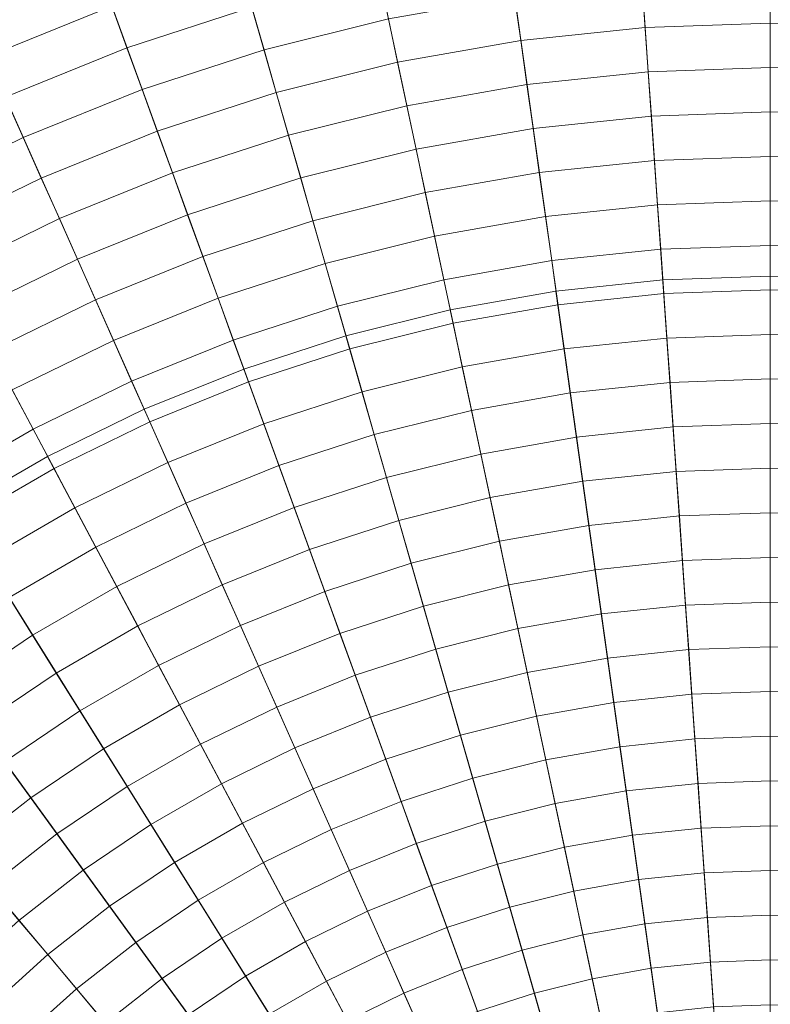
# Model space of a CAD drawing. Header units: centimetres. Extents: x -3.01 to 4.18, y -6.48 to 0.72.
# Tile 252 of 256: x 0.1 to 0.59, y -2.35 to -1.72. Entities that reach past the tile are written whole.
import ezdxf

# ---------------------------------------------------------------- set-up
doc = ezdxf.new("R2010")
doc.units = ezdxf.units.CM
doc.header["$LTSCALE"] = 2.54
doc.layers.add('Lucido design-1', color=7, linetype='Continuous')

# ---------------------------------------------------------------- blocks, each defined once
blk = doc.blocks.new('Gruppo-1')
at = {"color": 142, "linetype": 'Continuous', "lineweight": 9}
for points in [[(0.51664, -1.8839, -14.60843), (0.44727, -1.89119, -14.60843), (0.58636, -2.8809, -14.60843), (0.51664, -1.8839, -14.60843)], [(0.51664, -1.8839, -13.70118), (0.44727, -1.89119, -13.70118), (0.44727, -1.89119, -14.60843), (0.51664, -1.8839, -14.60843), (0.51664, -1.8839, -13.70118)], [(0.58636, -2.8809, -13.70118), (0.44727, -1.89119, -13.70118), (0.51664, -1.8839, -13.70118), (0.58636, -2.8809, -13.70118)], [(0.58636, -1.88146, -14.60843), (0.51664, -1.8839, -14.60843), (0.58636, -2.8809, -14.60843), (0.58636, -1.88146, -14.60843)], [(0.58636, -1.88146, -13.70118), (0.51664, -1.8839, -13.70118), (0.51664, -1.8839, -14.60843), (0.58636, -1.88146, -14.60843), (0.58636, -1.88146, -13.70118)], [(0.58636, -2.8809, -13.70118), (0.51664, -1.8839, -13.70118), (0.58636, -1.88146, -13.70118), (0.58636, -2.8809, -13.70118)], [(0.65608, -1.8839, -14.60843), (0.58636, -1.88146, -14.60843), (0.58636, -2.8809, -14.60843), (0.65608, -1.8839, -14.60843)], [(0.65608, -1.8839, -13.70118), (0.58636, -1.88146, -13.70118), (0.58636, -1.88146, -14.60843), (0.65608, -1.8839, -14.60843), (0.65608, -1.8839, -13.70118)], [(0.58636, -2.8809, -13.70118), (0.58636, -1.88146, -13.70118), (0.65608, -1.8839, -13.70118), (0.58636, -2.8809, -13.70118)], [(0.44727, -1.89119, -14.60843), (0.37857, -1.9033, -14.60843), (0.58636, -2.8809, -14.60843), (0.44727, -1.89119, -14.60843)], [(0.44727, -1.89119, -13.70118), (0.37857, -1.9033, -13.70118), (0.37857, -1.9033, -14.60843), (0.44727, -1.89119, -14.60843), (0.44727, -1.89119, -13.70118)], [(0.58636, -2.8809, -13.70118), (0.37857, -1.9033, -13.70118), (0.44727, -1.89119, -13.70118), (0.58636, -2.8809, -13.70118)], [(0.37857, -1.9033, -14.60843), (0.31088, -1.92018, -14.60843), (0.58636, -2.8809, -14.60843), (0.37857, -1.9033, -14.60843)], [(0.37857, -1.9033, -13.70118), (0.31088, -1.92018, -13.70118), (0.31088, -1.92018, -14.60843), (0.37857, -1.9033, -14.60843), (0.37857, -1.9033, -13.70118)], [(0.58636, -2.8809, -13.70118), (0.31088, -1.92018, -13.70118), (0.37857, -1.9033, -13.70118), (0.58636, -2.8809, -13.70118)], [(0.31088, -1.92018, -14.60843), (0.24453, -1.94174, -14.60843), (0.58636, -2.8809, -14.60843), (0.31088, -1.92018, -14.60843)], [(0.31088, -1.92018, -13.70118), (0.24453, -1.94174, -13.70118), (0.24453, -1.94174, -14.60843), (0.31088, -1.92018, -14.60843), (0.31088, -1.92018, -13.70118)], [(0.58636, -2.8809, -13.70118), (0.24453, -1.94174, -13.70118), (0.31088, -1.92018, -13.70118), (0.58636, -2.8809, -13.70118)], [(0.24453, -1.94174, -14.60843), (0.17985, -1.96787, -14.60843), (0.58636, -2.8809, -14.60843), (0.24453, -1.94174, -14.60843)], [(0.24453, -1.94174, -13.70118), (0.17985, -1.96787, -13.70118), (0.17985, -1.96787, -14.60843), (0.24453, -1.94174, -14.60843), (0.24453, -1.94174, -13.70118)], [(0.58636, -2.8809, -13.70118), (0.17985, -1.96787, -13.70118), (0.24453, -1.94174, -13.70118), (0.58636, -2.8809, -13.70118)], [(0.17985, -1.96787, -14.60843), (0.11715, -1.99845, -14.60843), (0.58636, -2.8809, -14.60843), (0.17985, -1.96787, -14.60843)], [(0.17985, -1.96787, -13.70118), (0.11715, -1.99845, -13.70118), (0.11715, -1.99845, -14.60843), (0.17985, -1.96787, -14.60843), (0.17985, -1.96787, -13.70118)], [(0.58636, -2.8809, -13.70118), (0.11715, -1.99845, -13.70118), (0.17985, -1.96787, -13.70118), (0.58636, -2.8809, -13.70118)], [(0.11715, -1.99845, -14.60843), (0.05674, -2.03333, -14.60843), (0.58636, -2.8809, -14.60843), (0.11715, -1.99845, -14.60843)], [(0.11715, -1.99845, -13.70118), (0.05674, -2.03333, -13.70118), (0.05674, -2.03333, -14.60843), (0.11715, -1.99845, -14.60843), (0.11715, -1.99845, -13.70118)], [(0.58636, -2.8809, -13.70118), (0.05674, -2.03333, -13.70118), (0.11715, -1.99845, -13.70118), (0.58636, -2.8809, -13.70118)], [(0.05674, -2.03333, -14.60843), (-0.00109, -2.07234, -14.60843), (0.58636, -2.8809, -14.60843), (0.05674, -2.03333, -14.60843)], [(0.58636, -2.8809, -13.70118), (-0.00109, -2.07234, -13.70118), (0.05674, -2.03333, -13.70118), (0.58636, -2.8809, -13.70118)], [(-0.00109, -2.07234, -14.60843), (-0.05606, -2.11529, -14.60843), (0.58636, -2.8809, -14.60843), (-0.00109, -2.07234, -14.60843)], [(0.58636, -2.8809, -13.70118), (-0.05606, -2.11529, -13.70118), (-0.00109, -2.07234, -13.70118), (0.58636, -2.8809, -13.70118)], [(-0.05606, -2.11529, -14.60843), (-0.1079, -2.16196, -14.60843), (0.58636, -2.8809, -14.60843), (-0.05606, -2.11529, -14.60843)], [(0.58636, -2.8809, -13.70118), (-0.1079, -2.16196, -13.70118), (-0.05606, -2.11529, -13.70118), (0.58636, -2.8809, -13.70118)]]:
    blk.add_polyline3d(points, dxfattribs=at)
for points in [[(0.58636, 0.71773, -13.70234), (0.33533, 0.70896, -13.70234), (0.58621, -2.87874, -13.70234), (0.58636, -2.87874, -13.70234)], [(0.83739, 0.70896, -13.70234), (0.58636, 0.71773, -13.70234), (0.58636, -2.87874, -13.70234), (0.58651, -2.87874, -13.70234)], [(0.33533, 0.70896, -13.70234), (0.08553, 0.68271, -13.70234), (0.58606, -2.87876, -13.70234), (0.58621, -2.87874, -13.70234)], [(0.08553, 0.68271, -13.70234), (-0.16184, 0.63909, -13.70234), (0.58591, -2.87878, -13.70234), (0.58606, -2.87876, -13.70234)], [(-0.16184, 0.63909, -13.70234), (-0.40555, 0.57832, -13.70234), (0.58577, -2.87882, -13.70234), (0.58591, -2.87878, -13.70234)], [(-0.40555, 0.57832, -13.70234), (-0.64444, 0.5007, -13.70234), (0.58562, -2.87887, -13.70234), (0.58577, -2.87882, -13.70234)], [(-0.64444, 0.5007, -13.70234), (-0.87733, 0.40661, -13.70234), (0.58548, -2.87892, -13.70234), (0.58562, -2.87887, -13.70234)], [(-0.87733, 0.40661, -13.70234), (-1.10309, 0.2965, -13.70234), (0.58535, -2.87899, -13.70234), (0.58548, -2.87892, -13.70234)], [(-1.10309, 0.2965, -13.70234), (-1.32062, 0.17091, -13.70234), (0.58522, -2.87906, -13.70234), (0.58535, -2.87899, -13.70234)], [(-1.32062, 0.17091, -13.70234), (-1.52886, 0.03045, -13.70234), (0.58509, -2.87915, -13.70234), (0.58522, -2.87906, -13.70234)], [(-1.52886, 0.03045, -13.70234), (-1.72679, -0.12419, -13.70234), (0.58497, -2.87924, -13.70234), (0.58509, -2.87915, -13.70234)], [(-1.72679, -0.12419, -13.70234), (-1.91345, -0.29226, -13.70234), (0.58486, -2.87934, -13.70234), (0.58497, -2.87924, -13.70234)], [(-1.91345, -0.29226, -13.70234), (-2.08794, -0.47295, -13.70234), (0.58475, -2.87945, -13.70234), (0.58486, -2.87934, -13.70234)], [(-2.08794, -0.47295, -13.70234), (-2.24939, -0.66536, -13.70234), (0.58466, -2.87957, -13.70234), (0.58475, -2.87945, -13.70234)], [(-2.24939, -0.66536, -13.70234), (-2.39704, -0.86857, -13.70234), (0.58457, -2.87969, -13.70234), (0.58466, -2.87957, -13.70234)], [(-2.39704, -0.86857, -13.70234), (-2.53014, -1.08159, -13.70234), (0.58449, -2.87982, -13.70234), (0.58457, -2.87969, -13.70234)], [(-2.53014, -1.08159, -13.70234), (-2.64806, -1.30336, -13.70234), (0.58442, -2.87995, -13.70234), (0.58449, -2.87982, -13.70234)], [(-2.64806, -1.30336, -13.70234), (-2.75023, -1.53283, -13.70234), (0.58436, -2.88009, -13.70234), (0.58442, -2.87995, -13.70234)], [(-2.75023, -1.53283, -13.70234), (-2.83614, -1.76886, -13.70234), (0.58431, -2.88023, -13.70234), (0.58436, -2.88009, -13.70234)], [(0.15884, -1.70628, -12.71011), (0.07794, -1.73896, -12.71011), (0.06624, -1.7127, -12.71507), (0.149, -1.67926, -12.71507)], [(0.24974, -1.70697, -12.70526), (0.16867, -1.73331, -12.70526), (0.15884, -1.70628, -12.71011), (0.24181, -1.67932, -12.71011)], [(0.33844, -1.71451, -12.70051), (0.25768, -1.73465, -12.70051), (0.24974, -1.70697, -12.70526), (0.33245, -1.68635, -12.70526)], [(0.50519, -1.72009, -12.69585), (0.42441, -1.72858, -12.69585), (0.4204, -1.70006, -12.70051), (0.50318, -1.69136, -12.70051)], [(0.58636, -1.71725, -12.69585), (0.50519, -1.72009, -12.69585), (0.50318, -1.69136, -12.70051), (0.58636, -1.68845, -12.70051)], [(0.66753, -1.72009, -12.69585), (0.58636, -1.71725, -12.69585), (0.58636, -1.68845, -12.70051), (0.66954, -1.69136, -12.70051)], [(0.42441, -1.72858, -12.69585), (0.34443, -1.74268, -12.69585), (0.33844, -1.71451, -12.70051), (0.4204, -1.70006, -12.70051)], [(0.16867, -1.73331, -12.70526), (0.08964, -1.76525, -12.70526), (0.07794, -1.73896, -12.71011), (0.15884, -1.70628, -12.71011)], [(0.25768, -1.73465, -12.70051), (0.17852, -1.76037, -12.70051), (0.16867, -1.73331, -12.70526), (0.24974, -1.70697, -12.70526)], [(0.34443, -1.74268, -12.69585), (0.26562, -1.76233, -12.69585), (0.25768, -1.73465, -12.70051), (0.33844, -1.71451, -12.70051)], [(0.58636, -1.74607, -12.6913), (0.5072, -1.74884, -12.6913), (0.50519, -1.72009, -12.69585), (0.58636, -1.71725, -12.69585)], [(0.66552, -1.74884, -12.6913), (0.58636, -1.74607, -12.6913), (0.58636, -1.71725, -12.69585), (0.66753, -1.72009, -12.69585)], [(0.5072, -1.74884, -12.6913), (0.42842, -1.75712, -12.6913), (0.42441, -1.72858, -12.69585), (0.50519, -1.72009, -12.69585)], [(0.42842, -1.75712, -12.6913), (0.35042, -1.77087, -12.6913), (0.34443, -1.74268, -12.69585), (0.42441, -1.72858, -12.69585)], [(0.17852, -1.76037, -12.70051), (0.10135, -1.79154, -12.70051), (0.08964, -1.76525, -12.70526), (0.16867, -1.73331, -12.70526)], [(0.26562, -1.76233, -12.69585), (0.18837, -1.78743, -12.69585), (0.17852, -1.76037, -12.70051), (0.25768, -1.73465, -12.70051)], [(0.35042, -1.77087, -12.6913), (0.27356, -1.79003, -12.6913), (0.26562, -1.76233, -12.69585), (0.34443, -1.74268, -12.69585)], [(0.50921, -1.7776, -12.68685), (0.43244, -1.78567, -12.68685), (0.42842, -1.75712, -12.6913), (0.5072, -1.74884, -12.6913)], [(0.58636, -1.77491, -12.68685), (0.50921, -1.7776, -12.68685), (0.5072, -1.74884, -12.6913), (0.58636, -1.74607, -12.6913)], [(0.66351, -1.7776, -12.68685), (0.58636, -1.77491, -12.68685), (0.58636, -1.74607, -12.6913), (0.66552, -1.74884, -12.6913)], [(0.43244, -1.78567, -12.68685), (0.35641, -1.79908, -12.68685), (0.35042, -1.77087, -12.6913), (0.42842, -1.75712, -12.6913)], [(0.18837, -1.78743, -12.69585), (0.11306, -1.81786, -12.69585), (0.10135, -1.79154, -12.70051), (0.17852, -1.76037, -12.70051)], [(0.27356, -1.79003, -12.6913), (0.19823, -1.81451, -12.6913), (0.18837, -1.78743, -12.69585), (0.26562, -1.76233, -12.69585)], [(-2.83614, -1.76886, -13.70234), (-2.90537, -2.01031, -13.70234), (0.58426, -2.88038, -13.70234), (0.58431, -2.88023, -13.70234)], [(0.10135, -1.79154, -12.70051), (0.02654, -1.82803, -12.70051), (0.01303, -1.80261, -12.70526), (0.08964, -1.76525, -12.70526)], [(0.35641, -1.79908, -12.68685), (0.28151, -1.81775, -12.68685), (0.27356, -1.79003, -12.6913), (0.35042, -1.77087, -12.6913)], [(0.58636, -1.80376, -12.68249), (0.51122, -1.80638, -12.68249), (0.50921, -1.7776, -12.68685), (0.58636, -1.77491, -12.68685)], [(0.6615, -1.80638, -12.68249), (0.58636, -1.80376, -12.68249), (0.58636, -1.77491, -12.68685), (0.66351, -1.7776, -12.68685)], [(0.51122, -1.80638, -12.68249), (0.43645, -1.81424, -12.68249), (0.43244, -1.78567, -12.68685), (0.50921, -1.7776, -12.68685)], [(0.19823, -1.81451, -12.6913), (0.12479, -1.84418, -12.6913), (0.11306, -1.81786, -12.69585), (0.18837, -1.78743, -12.69585)], [(0.43645, -1.81424, -12.68249), (0.36241, -1.82729, -12.68249), (0.35641, -1.79908, -12.68685), (0.43244, -1.78567, -12.68685)], [(0.11306, -1.81786, -12.69585), (0.04006, -1.85346, -12.69585), (0.02654, -1.82803, -12.70051), (0.10135, -1.79154, -12.70051)], [(0.28151, -1.81775, -12.68685), (0.20809, -1.84161, -12.68685), (0.19823, -1.81451, -12.6913), (0.27356, -1.79003, -12.6913)], [(0.36241, -1.82729, -12.68249), (0.28946, -1.84548, -12.68249), (0.28151, -1.81775, -12.68685), (0.35641, -1.79908, -12.68685)], [(0.51324, -1.83517, -12.67824), (0.44047, -1.84282, -12.67824), (0.43645, -1.81424, -12.68249), (0.51122, -1.80638, -12.68249)], [(0.58636, -1.83262, -12.67824), (0.51324, -1.83517, -12.67824), (0.51122, -1.80638, -12.68249), (0.58636, -1.80376, -12.68249)], [(0.65949, -1.83517, -12.67824), (0.58636, -1.83262, -12.67824), (0.58636, -1.80376, -12.68249), (0.6615, -1.80638, -12.68249)], [(0.20809, -1.84161, -12.68685), (0.13651, -1.87052, -12.68685), (0.12479, -1.84418, -12.6913), (0.19823, -1.81451, -12.6913)], [(0.44047, -1.84282, -12.67824), (0.36841, -1.85553, -12.67824), (0.36241, -1.82729, -12.68249), (0.43645, -1.81424, -12.68249)], [(0.12479, -1.84418, -12.6913), (0.05359, -1.87891, -12.6913), (0.04006, -1.85346, -12.69585), (0.11306, -1.81786, -12.69585)], [(0.28946, -1.84548, -12.68249), (0.21796, -1.86872, -12.68249), (0.20809, -1.84161, -12.68685), (0.28151, -1.81775, -12.68685)], [(0.36841, -1.85553, -12.67824), (0.29742, -1.87323, -12.67824), (0.28946, -1.84548, -12.68249), (0.36241, -1.82729, -12.68249)], [(0.58636, -1.8615, -12.67409), (0.51525, -1.86398, -12.67409), (0.51324, -1.83517, -12.67824), (0.58636, -1.83262, -12.67824)], [(0.65747, -1.86398, -12.67409), (0.58636, -1.8615, -12.67409), (0.58636, -1.83262, -12.67824), (0.65949, -1.83517, -12.67824)], [(0.51525, -1.86398, -12.67409), (0.44449, -1.87142, -12.67409), (0.44047, -1.84282, -12.67824), (0.51324, -1.83517, -12.67824)], [(0.13651, -1.87052, -12.68685), (0.06713, -1.90437, -12.68685), (0.05359, -1.87891, -12.6913), (0.12479, -1.84418, -12.6913)], [(0.21796, -1.86872, -12.68249), (0.14825, -1.89688, -12.68249), (0.13651, -1.87052, -12.68685), (0.20809, -1.84161, -12.68685)], [(0.29742, -1.87323, -12.67824), (0.22783, -1.89584, -12.67824), (0.21796, -1.86872, -12.68249), (0.28946, -1.84548, -12.68249)], [(0.44449, -1.87142, -12.67409), (0.37442, -1.88378, -12.67409), (0.36841, -1.85553, -12.67824), (0.44047, -1.84282, -12.67824)], [(0.37442, -1.88378, -12.67409), (0.30538, -1.90099, -12.67409), (0.29742, -1.87323, -12.67824), (0.36841, -1.85553, -12.67824)], [(0.51727, -1.89281, -12.67003), (0.44851, -1.90003, -12.67003), (0.44449, -1.87142, -12.67409), (0.51525, -1.86398, -12.67409)], [(0.58636, -1.89039, -12.67003), (0.51727, -1.89281, -12.67003), (0.51525, -1.86398, -12.67409), (0.58636, -1.8615, -12.67409)], [(0.65546, -1.89281, -12.67003), (0.58636, -1.89039, -12.67003), (0.58636, -1.8615, -12.67409), (0.65747, -1.86398, -12.67409)], [(0.14825, -1.89688, -12.68249), (0.08067, -1.92984, -12.68249), (0.06713, -1.90437, -12.68685), (0.13651, -1.87052, -12.68685)], [(0.22783, -1.89584, -12.67824), (0.15999, -1.92325, -12.67824), (0.14825, -1.89688, -12.68249), (0.21796, -1.86872, -12.68249)], [(0.44851, -1.90003, -12.67003), (0.38042, -1.91204, -12.67003), (0.37442, -1.88378, -12.67409), (0.44449, -1.87142, -12.67409)], [(0.30538, -1.90099, -12.67409), (0.23771, -1.92298, -12.67409), (0.22783, -1.89584, -12.67824), (0.29742, -1.87323, -12.67824)], [(0.38042, -1.91204, -12.67003), (0.31334, -1.92876, -12.67003), (0.30538, -1.90099, -12.67409), (0.37442, -1.88378, -12.67409)], [(0.58636, -1.9193, -12.66608), (0.51928, -1.92164, -12.66608), (0.51727, -1.89281, -12.67003), (0.58636, -1.89039, -12.67003)], [(0.65344, -1.92164, -12.66608), (0.58636, -1.9193, -12.66608), (0.58636, -1.89039, -12.67003), (0.65546, -1.89281, -12.67003)], [(0.15999, -1.92325, -12.67824), (0.09422, -1.95532, -12.67824), (0.08067, -1.92984, -12.68249), (0.14825, -1.89688, -12.68249)], [(0.23771, -1.92298, -12.67409), (0.17173, -1.94963, -12.67409), (0.15999, -1.92325, -12.67824), (0.22783, -1.89584, -12.67824)], [(0.51928, -1.92164, -12.66608), (0.45253, -1.92866, -12.66608), (0.44851, -1.90003, -12.67003), (0.51727, -1.89281, -12.67003)], [(0.31334, -1.92876, -12.67003), (0.24759, -1.95013, -12.67003), (0.23771, -1.92298, -12.67409), (0.30538, -1.90099, -12.67409)], [(0.45253, -1.92866, -12.66608), (0.38643, -1.94031, -12.66608), (0.38042, -1.91204, -12.67003), (0.44851, -1.90003, -12.67003)], [(0.38643, -1.94031, -12.66608), (0.32131, -1.95655, -12.66608), (0.31334, -1.92876, -12.67003), (0.38042, -1.91204, -12.67003)], [(0.17173, -1.94963, -12.67409), (0.10778, -1.98082, -12.67409), (0.09422, -1.95532, -12.67824), (0.15999, -1.92325, -12.67824)], [(0.24759, -1.95013, -12.67003), (0.18349, -1.97603, -12.67003), (0.17173, -1.94963, -12.67409), (0.23771, -1.92298, -12.67409)], [(0.5213, -1.95049, -12.66223), (0.45656, -1.9573, -12.66223), (0.45253, -1.92866, -12.66608), (0.51928, -1.92164, -12.66608)], [(0.58636, -1.94822, -12.66223), (0.5213, -1.95049, -12.66223), (0.51928, -1.92164, -12.66608), (0.58636, -1.9193, -12.66608)], [(0.65142, -1.95049, -12.66223), (0.58636, -1.94822, -12.66223), (0.58636, -1.9193, -12.66608), (0.65344, -1.92164, -12.66608)], [(0.32131, -1.95655, -12.66608), (0.25747, -1.97729, -12.66608), (0.24759, -1.95013, -12.67003), (0.31334, -1.92876, -12.67003)], [(0.45656, -1.9573, -12.66223), (0.39245, -1.9686, -12.66223), (0.38643, -1.94031, -12.66608), (0.45253, -1.92866, -12.66608)], [(0.39245, -1.9686, -12.66223), (0.32928, -1.98435, -12.66223), (0.32131, -1.95655, -12.66608), (0.38643, -1.94031, -12.66608)], [(0.58636, -1.97715, -12.65847), (0.52332, -1.97936, -12.65847), (0.5213, -1.95049, -12.66223), (0.58636, -1.94822, -12.66223)], [(0.6494, -1.97936, -12.65847), (0.58636, -1.97715, -12.65847), (0.58636, -1.94822, -12.66223), (0.65142, -1.95049, -12.66223)], [(0.18349, -1.97603, -12.67003), (0.12135, -2.00633, -12.67003), (0.10778, -1.98082, -12.67409), (0.17173, -1.94963, -12.67409)], [(0.25747, -1.97729, -12.66608), (0.19524, -2.00243, -12.66608), (0.18349, -1.97603, -12.67003), (0.24759, -1.95013, -12.67003)], [(0.52332, -1.97936, -12.65847), (0.46058, -1.98595, -12.65847), (0.45656, -1.9573, -12.66223), (0.5213, -1.95049, -12.66223)], [(0.10778, -1.98082, -12.67409), (0.04616, -2.0164, -12.67409), (0.03086, -1.99191, -12.67824), (0.09422, -1.95532, -12.67824)], [(0.32928, -1.98435, -12.66223), (0.26737, -2.00447, -12.66223), (0.25747, -1.97729, -12.66608), (0.32131, -1.95655, -12.66608)], [(0.46058, -1.98595, -12.65847), (0.39846, -1.9969, -12.65847), (0.39245, -1.9686, -12.66223), (0.45656, -1.9573, -12.66223)], [(0.39846, -1.9969, -12.65847), (0.33726, -2.01216, -12.65847), (0.32928, -1.98435, -12.66223), (0.39245, -1.9686, -12.66223)], [(0.19524, -2.00243, -12.66608), (0.13492, -2.03186, -12.66608), (0.12135, -2.00633, -12.67003), (0.18349, -1.97603, -12.67003)], [(0.26737, -2.00447, -12.66223), (0.20701, -2.02885, -12.66223), (0.19524, -2.00243, -12.66608), (0.25747, -1.97729, -12.66608)], [(0.52534, -2.00823, -12.65482), (0.46461, -2.01461, -12.65482), (0.46058, -1.98595, -12.65847), (0.52332, -1.97936, -12.65847)], [(0.58636, -2.0061, -12.65482), (0.52534, -2.00823, -12.65482), (0.52332, -1.97936, -12.65847), (0.58636, -1.97715, -12.65847)], [(0.64738, -2.00823, -12.65482), (0.58636, -2.0061, -12.65482), (0.58636, -1.97715, -12.65847), (0.6494, -1.97936, -12.65847)], [(0.12135, -2.00633, -12.67003), (0.06147, -2.0409, -12.67003), (0.04616, -2.0164, -12.67409), (0.10778, -1.98082, -12.67409)], [(0.33726, -2.01216, -12.65847), (0.27726, -2.03166, -12.65847), (0.26737, -2.00447, -12.66223), (0.32928, -1.98435, -12.66223)], [(0.46461, -2.01461, -12.65482), (0.40448, -2.02522, -12.65482), (0.39846, -1.9969, -12.65847), (0.46058, -1.98595, -12.65847)], [(0.40448, -2.02522, -12.65482), (0.34523, -2.03999, -12.65482), (0.33726, -2.01216, -12.65847), (0.39846, -1.9969, -12.65847)], [(0.20701, -2.02885, -12.66223), (0.1485, -2.05739, -12.66223), (0.13492, -2.03186, -12.66608), (0.19524, -2.00243, -12.66608)], [(0.27726, -2.03166, -12.65847), (0.21878, -2.05529, -12.65847), (0.20701, -2.02885, -12.66223), (0.26737, -2.00447, -12.66223)], [(0.58636, -2.03506, -12.65127), (0.52736, -2.03712, -12.65127), (0.52534, -2.00823, -12.65482), (0.58636, -2.0061, -12.65482)], [(0.64536, -2.03712, -12.65127), (0.58636, -2.03506, -12.65127), (0.58636, -2.0061, -12.65482), (0.64738, -2.00823, -12.65482)], [(-2.90537, -2.01031, -13.70234), (-2.95759, -2.256, -13.70234), (0.58423, -2.88052, -13.70234), (0.58426, -2.88038, -13.70234)], [(0.13492, -2.03186, -12.66608), (0.07679, -2.06542, -12.66608), (0.06147, -2.0409, -12.67003), (0.12135, -2.00633, -12.67003)], [(0.34523, -2.03999, -12.65482), (0.28716, -2.05886, -12.65482), (0.27726, -2.03166, -12.65847), (0.33726, -2.01216, -12.65847)], [(0.52736, -2.03712, -12.65127), (0.46864, -2.04329, -12.65127), (0.46461, -2.01461, -12.65482), (0.52534, -2.00823, -12.65482)], [(0.46864, -2.04329, -12.65127), (0.4105, -2.05354, -12.65127), (0.40448, -2.02522, -12.65482), (0.46461, -2.01461, -12.65482)], [(0.4105, -2.05354, -12.65127), (0.35322, -2.06783, -12.65127), (0.34523, -2.03999, -12.65482), (0.40448, -2.02522, -12.65482)], [(0.1485, -2.05739, -12.66223), (0.09212, -2.08994, -12.66223), (0.07679, -2.06542, -12.66608), (0.13492, -2.03186, -12.66608)], [(0.21878, -2.05529, -12.65847), (0.16208, -2.08294, -12.65847), (0.1485, -2.05739, -12.66223), (0.20701, -2.02885, -12.66223)], [(0.28716, -2.05886, -12.65482), (0.23055, -2.08173, -12.65482), (0.21878, -2.05529, -12.65847), (0.27726, -2.03166, -12.65847)], [(0.52938, -2.06602, -12.64782), (0.47268, -2.07198, -12.64782), (0.46864, -2.04329, -12.65127), (0.52736, -2.03712, -12.65127)], [(0.58636, -2.06403, -12.64782), (0.52938, -2.06602, -12.64782), (0.52736, -2.03712, -12.65127), (0.58636, -2.03506, -12.65127)], [(0.64334, -2.06602, -12.64782), (0.58636, -2.06403, -12.64782), (0.58636, -2.03506, -12.65127), (0.64536, -2.03712, -12.65127)], [(0.35322, -2.06783, -12.65127), (0.29707, -2.08607, -12.65127), (0.28716, -2.05886, -12.65482), (0.34523, -2.03999, -12.65482)], [(0.47268, -2.07198, -12.64782), (0.41652, -2.08188, -12.64782), (0.4105, -2.05354, -12.65127), (0.46864, -2.04329, -12.65127)], [(0.16208, -2.08294, -12.65847), (0.10745, -2.11448, -12.65847), (0.09212, -2.08994, -12.66223), (0.1485, -2.05739, -12.66223)], [(0.23055, -2.08173, -12.65482), (0.17567, -2.1085, -12.65482), (0.16208, -2.08294, -12.65847), (0.21878, -2.05529, -12.65847)], [(0.41652, -2.08188, -12.64782), (0.3612, -2.09567, -12.64782), (0.35322, -2.06783, -12.65127), (0.4105, -2.05354, -12.65127)], [(0.29707, -2.08607, -12.65127), (0.24233, -2.10819, -12.65127), (0.23055, -2.08173, -12.65482), (0.28716, -2.05886, -12.65482)], [(0.3612, -2.09567, -12.64782), (0.30698, -2.11329, -12.64782), (0.29707, -2.08607, -12.65127), (0.35322, -2.06783, -12.65127)], [(0.5314, -2.09493, -12.64447), (0.47671, -2.10068, -12.64447), (0.47268, -2.07198, -12.64782), (0.52938, -2.06602, -12.64782)], [(0.58636, -2.09301, -12.64447), (0.5314, -2.09493, -12.64447), (0.52938, -2.06602, -12.64782), (0.58636, -2.06403, -12.64782)], [(0.64132, -2.09493, -12.64447), (0.58636, -2.09301, -12.64447), (0.58636, -2.06403, -12.64782), (0.64334, -2.06602, -12.64782)], [(0.47671, -2.10068, -12.64447), (0.42255, -2.11023, -12.64447), (0.41652, -2.08188, -12.64782), (0.47268, -2.07198, -12.64782)], [(0.17567, -2.1085, -12.65482), (0.12279, -2.13903, -12.65482), (0.10745, -2.11448, -12.65847), (0.16208, -2.08294, -12.65847)], [(0.24233, -2.10819, -12.65127), (0.18926, -2.13407, -12.65127), (0.17567, -2.1085, -12.65482), (0.23055, -2.08173, -12.65482)], [(0.42255, -2.11023, -12.64447), (0.36919, -2.12353, -12.64447), (0.3612, -2.09567, -12.64782), (0.41652, -2.08188, -12.64782)], [(0.30698, -2.11329, -12.64782), (0.25411, -2.13465, -12.64782), (0.24233, -2.10819, -12.65127), (0.29707, -2.08607, -12.65127)], [(0.10745, -2.11448, -12.65847), (0.05515, -2.14975, -12.65847), (0.03815, -2.12635, -12.66223), (0.09212, -2.08994, -12.66223)], [(0.36919, -2.12353, -12.64447), (0.31689, -2.14053, -12.64447), (0.30698, -2.11329, -12.64782), (0.3612, -2.09567, -12.64782)], [(0.53342, -2.12386, -12.64122), (0.48074, -2.12939, -12.64122), (0.47671, -2.10068, -12.64447), (0.5314, -2.09493, -12.64447)], [(0.58636, -2.12201, -12.64122), (0.53342, -2.12386, -12.64122), (0.5314, -2.09493, -12.64447), (0.58636, -2.09301, -12.64447)], [(0.6393, -2.12386, -12.64122), (0.58636, -2.12201, -12.64122), (0.58636, -2.09301, -12.64447), (0.64132, -2.09493, -12.64447)], [(0.48074, -2.12939, -12.64122), (0.42858, -2.13859, -12.64122), (0.42255, -2.11023, -12.64447), (0.47671, -2.10068, -12.64447)], [(0.18926, -2.13407, -12.65127), (0.13813, -2.16359, -12.65127), (0.12279, -2.13903, -12.65482), (0.17567, -2.1085, -12.65482)], [(0.25411, -2.13465, -12.64782), (0.20286, -2.15965, -12.64782), (0.18926, -2.13407, -12.65127), (0.24233, -2.10819, -12.65127)], [(0.12279, -2.13903, -12.65482), (0.07217, -2.17317, -12.65482), (0.05515, -2.14975, -12.65847), (0.10745, -2.11448, -12.65847)], [(0.31689, -2.14053, -12.64447), (0.2659, -2.16113, -12.64447), (0.25411, -2.13465, -12.64782), (0.30698, -2.11329, -12.64782)], [(0.42858, -2.13859, -12.64122), (0.37718, -2.15141, -12.64122), (0.36919, -2.12353, -12.64447), (0.42255, -2.11023, -12.64447)], [(0.37718, -2.15141, -12.64122), (0.32681, -2.16777, -12.64122), (0.31689, -2.14053, -12.64447), (0.36919, -2.12353, -12.64447)], [(0.53545, -2.15279, -12.63807), (0.48478, -2.15812, -12.63807), (0.48074, -2.12939, -12.64122), (0.53342, -2.12386, -12.64122)], [(0.58636, -2.15101, -12.63807), (0.53545, -2.15279, -12.63807), (0.53342, -2.12386, -12.64122), (0.58636, -2.12201, -12.64122)], [(0.63728, -2.15279, -12.63807), (0.58636, -2.15101, -12.63807), (0.58636, -2.12201, -12.64122), (0.6393, -2.12386, -12.64122)], [(0.20286, -2.15965, -12.64782), (0.15349, -2.18816, -12.64782), (0.13813, -2.16359, -12.65127), (0.18926, -2.13407, -12.65127)], [(0.48478, -2.15812, -12.63807), (0.43461, -2.16696, -12.63807), (0.42858, -2.13859, -12.64122), (0.48074, -2.12939, -12.64122)], [(0.13813, -2.16359, -12.65127), (0.08919, -2.1966, -12.65127), (0.07217, -2.17317, -12.65482), (0.12279, -2.13903, -12.65482)], [(0.2659, -2.16113, -12.64447), (0.21647, -2.18524, -12.64447), (0.20286, -2.15965, -12.64782), (0.25411, -2.13465, -12.64782)], [(0.43461, -2.16696, -12.63807), (0.38518, -2.17929, -12.63807), (0.37718, -2.15141, -12.64122), (0.42858, -2.13859, -12.64122)], [(0.32681, -2.16777, -12.64122), (0.27769, -2.18762, -12.64122), (0.2659, -2.16113, -12.64447), (0.31689, -2.14053, -12.64447)], [(0.38518, -2.17929, -12.63807), (0.33673, -2.19503, -12.63807), (0.32681, -2.16777, -12.64122), (0.37718, -2.15141, -12.64122)], [(0.53747, -2.18174, -12.63502), (0.48882, -2.18685, -12.63502), (0.48478, -2.15812, -12.63807), (0.53545, -2.15279, -12.63807)], [(0.58636, -2.18003, -12.63502), (0.53747, -2.18174, -12.63502), (0.53545, -2.15279, -12.63807), (0.58636, -2.15101, -12.63807)], [(0.63525, -2.18174, -12.63502), (0.58636, -2.18003, -12.63502), (0.58636, -2.15101, -12.63807), (0.63728, -2.15279, -12.63807)], [(0.21647, -2.18524, -12.64447), (0.16885, -2.21273, -12.64447), (0.15349, -2.18816, -12.64782), (0.20286, -2.15965, -12.64782)], [(0.48882, -2.18685, -12.63502), (0.44064, -2.19535, -12.63502), (0.43461, -2.16696, -12.63807), (0.48478, -2.15812, -12.63807)], [(0.15349, -2.18816, -12.64782), (0.10622, -2.22004, -12.64782), (0.08919, -2.1966, -12.65127), (0.13813, -2.16359, -12.65127)], [(0.27769, -2.18762, -12.64122), (0.23008, -2.21084, -12.64122), (0.21647, -2.18524, -12.64447), (0.2659, -2.16113, -12.64447)], [(0.33673, -2.19503, -12.63807), (0.28949, -2.21412, -12.63807), (0.27769, -2.18762, -12.64122), (0.32681, -2.16777, -12.64122)], [(0.44064, -2.19535, -12.63502), (0.39318, -2.20718, -12.63502), (0.38518, -2.17929, -12.63807), (0.43461, -2.16696, -12.63807)], [(0.23008, -2.21084, -12.64122), (0.18421, -2.23732, -12.64122), (0.16885, -2.21273, -12.64447), (0.21647, -2.18524, -12.64447)], [(0.39318, -2.20718, -12.63502), (0.34665, -2.2223, -12.63502), (0.33673, -2.19503, -12.63807), (0.38518, -2.17929, -12.63807)], [(0.5395, -2.21069, -12.63207), (0.49286, -2.21559, -12.63207), (0.48882, -2.18685, -12.63502), (0.53747, -2.18174, -12.63502)], [(0.58636, -2.20906, -12.63207), (0.5395, -2.21069, -12.63207), (0.53747, -2.18174, -12.63502), (0.58636, -2.18003, -12.63502)], [(0.63323, -2.21069, -12.63207), (0.58636, -2.20906, -12.63207), (0.58636, -2.18003, -12.63502), (0.63525, -2.18174, -12.63502)], [(0.16885, -2.21273, -12.64447), (0.12325, -2.24349, -12.64447), (0.10622, -2.22004, -12.64782), (0.15349, -2.18816, -12.64782)], [(0.28949, -2.21412, -12.63807), (0.2437, -2.23645, -12.63807), (0.23008, -2.21084, -12.64122), (0.27769, -2.18762, -12.64122)], [(0.49286, -2.21559, -12.63207), (0.44668, -2.22374, -12.63207), (0.44064, -2.19535, -12.63502), (0.48882, -2.18685, -12.63502)], [(0.10622, -2.22004, -12.64782), (0.06129, -2.25514, -12.64782), (0.04267, -2.23295, -12.65127), (0.08919, -2.1966, -12.65127)], [(0.34665, -2.2223, -12.63502), (0.30129, -2.24062, -12.63502), (0.28949, -2.21412, -12.63807), (0.33673, -2.19503, -12.63807)], [(0.44668, -2.22374, -12.63207), (0.40118, -2.23508, -12.63207), (0.39318, -2.20718, -12.63502), (0.44064, -2.19535, -12.63502)], [(0.40118, -2.23508, -12.63207), (0.35658, -2.24957, -12.63207), (0.34665, -2.2223, -12.63502), (0.39318, -2.20718, -12.63502)], [(0.54152, -2.23966, -12.62922), (0.4969, -2.24435, -12.62922), (0.49286, -2.21559, -12.63207), (0.5395, -2.21069, -12.63207)], [(0.58636, -2.23809, -12.62922), (0.54152, -2.23966, -12.62922), (0.5395, -2.21069, -12.63207), (0.58636, -2.20906, -12.63207)], [(0.6312, -2.23966, -12.62922), (0.58636, -2.23809, -12.62922), (0.58636, -2.20906, -12.63207), (0.63323, -2.21069, -12.63207)], [(0.18421, -2.23732, -12.64122), (0.1403, -2.26694, -12.64122), (0.12325, -2.24349, -12.64447), (0.16885, -2.21273, -12.64447)], [(0.2437, -2.23645, -12.63807), (0.19958, -2.26192, -12.63807), (0.18421, -2.23732, -12.64122), (0.23008, -2.21084, -12.64122)], [(0.30129, -2.24062, -12.63502), (0.25732, -2.26207, -12.63502), (0.2437, -2.23645, -12.63807), (0.28949, -2.21412, -12.63807)], [(0.4969, -2.24435, -12.62922), (0.45271, -2.25214, -12.62922), (0.44668, -2.22374, -12.63207), (0.49286, -2.21559, -12.63207)], [(0.12325, -2.24349, -12.64447), (0.07992, -2.27734, -12.64447), (0.06129, -2.25514, -12.64782), (0.10622, -2.22004, -12.64782)], [(0.35658, -2.24957, -12.63207), (0.3131, -2.26714, -12.63207), (0.30129, -2.24062, -12.63502), (0.34665, -2.2223, -12.63502)], [(0.45271, -2.25214, -12.62922), (0.40918, -2.26299, -12.62922), (0.40118, -2.23508, -12.63207), (0.44668, -2.22374, -12.63207)], [(0.40918, -2.26299, -12.62922), (0.36651, -2.27686, -12.62922), (0.35658, -2.24957, -12.63207), (0.40118, -2.23508, -12.63207)], [(0.19958, -2.26192, -12.63807), (0.15735, -2.29041, -12.63807), (0.1403, -2.26694, -12.64122), (0.18421, -2.23732, -12.64122)], [(0.25732, -2.26207, -12.63502), (0.21496, -2.28653, -12.63502), (0.19958, -2.26192, -12.63807), (0.2437, -2.23645, -12.63807)], [(0.3131, -2.26714, -12.63207), (0.27095, -2.2877, -12.63207), (0.25732, -2.26207, -12.63502), (0.30129, -2.24062, -12.63502)], [(0.54355, -2.26863, -12.62648), (0.50094, -2.27311, -12.62648), (0.4969, -2.24435, -12.62922), (0.54152, -2.23966, -12.62922)], [(0.58636, -2.26714, -12.62648), (0.54355, -2.26863, -12.62648), (0.54152, -2.23966, -12.62922), (0.58636, -2.23809, -12.62922)], [(0.62917, -2.26863, -12.62648), (0.58636, -2.26714, -12.62648), (0.58636, -2.23809, -12.62922), (0.6312, -2.23966, -12.62922)], [(0.1403, -2.26694, -12.64122), (0.09856, -2.29955, -12.64122), (0.07992, -2.27734, -12.64447), (0.12325, -2.24349, -12.64447)], [(0.50094, -2.27311, -12.62648), (0.45875, -2.28055, -12.62648), (0.45271, -2.25214, -12.62922), (0.4969, -2.24435, -12.62922)], [(0.36651, -2.27686, -12.62922), (0.32491, -2.29367, -12.62922), (0.3131, -2.26714, -12.63207), (0.35658, -2.24957, -12.63207)], [(0.45875, -2.28055, -12.62648), (0.41719, -2.29092, -12.62648), (0.40918, -2.26299, -12.62922), (0.45271, -2.25214, -12.62922)], [(-2.95759, -2.256, -13.70234), (-2.99255, -2.50474, -13.70234), (0.58421, -2.88067, -13.70234), (0.58423, -2.88052, -13.70234)], [(0.15735, -2.29041, -12.63807), (0.1172, -2.32177, -12.63807), (0.09856, -2.29955, -12.64122), (0.1403, -2.26694, -12.64122)], [(0.21496, -2.28653, -12.63502), (0.1744, -2.31388, -12.63502), (0.15735, -2.29041, -12.63807), (0.19958, -2.26192, -12.63807)], [(0.27095, -2.2877, -12.63207), (0.23034, -2.31114, -12.63207), (0.21496, -2.28653, -12.63502), (0.25732, -2.26207, -12.63502)], [(0.32491, -2.29367, -12.62922), (0.28458, -2.31334, -12.62922), (0.27095, -2.2877, -12.63207), (0.3131, -2.26714, -12.63207)], [(0.41719, -2.29092, -12.62648), (0.37644, -2.30415, -12.62648), (0.36651, -2.27686, -12.62922), (0.40918, -2.26299, -12.62922)], [(0.58636, -2.2962, -12.62383), (0.54557, -2.29762, -12.62383), (0.54355, -2.26863, -12.62648), (0.58636, -2.26714, -12.62648)], [(0.62715, -2.29762, -12.62383), (0.58636, -2.2962, -12.62383), (0.58636, -2.26714, -12.62648), (0.62917, -2.26863, -12.62648)], [(0.50499, -2.30189, -12.62383), (0.46479, -2.30897, -12.62383), (0.45875, -2.28055, -12.62648), (0.50094, -2.27311, -12.62648)], [(0.54557, -2.29762, -12.62383), (0.50499, -2.30189, -12.62383), (0.50094, -2.27311, -12.62648), (0.54355, -2.26863, -12.62648)], [(0.37644, -2.30415, -12.62648), (0.33672, -2.3202, -12.62648), (0.32491, -2.29367, -12.62922), (0.36651, -2.27686, -12.62922)], [(0.46479, -2.30897, -12.62383), (0.4252, -2.31885, -12.62383), (0.41719, -2.29092, -12.62648), (0.45875, -2.28055, -12.62648)], [(0.23034, -2.31114, -12.63207), (0.19146, -2.33737, -12.63207), (0.1744, -2.31388, -12.63502), (0.21496, -2.28653, -12.63502)], [(0.1744, -2.31388, -12.63502), (0.13585, -2.344, -12.63502), (0.1172, -2.32177, -12.63807), (0.15735, -2.29041, -12.63807)], [(0.28458, -2.31334, -12.62922), (0.24573, -2.33577, -12.62922), (0.23034, -2.31114, -12.63207), (0.27095, -2.2877, -12.63207)], [(0.33672, -2.3202, -12.62648), (0.29822, -2.33898, -12.62648), (0.28458, -2.31334, -12.62922), (0.32491, -2.29367, -12.62922)], [(0.4252, -2.31885, -12.62383), (0.38638, -2.33146, -12.62383), (0.37644, -2.30415, -12.62648), (0.41719, -2.29092, -12.62648)], [(0.1172, -2.32177, -12.63807), (0.07934, -2.35586, -12.63807), (0.05919, -2.335, -12.64122), (0.09856, -2.29955, -12.64122)], [(0.5476, -2.32661, -12.62129), (0.50903, -2.33067, -12.62129), (0.50499, -2.30189, -12.62383), (0.54557, -2.29762, -12.62383)], [(0.58636, -2.32526, -12.62129), (0.5476, -2.32661, -12.62129), (0.54557, -2.29762, -12.62383), (0.58636, -2.2962, -12.62383)], [(0.62512, -2.32661, -12.62129), (0.58636, -2.32526, -12.62129), (0.58636, -2.2962, -12.62383), (0.62715, -2.29762, -12.62383)], [(0.38638, -2.33146, -12.62383), (0.34854, -2.34675, -12.62383), (0.33672, -2.3202, -12.62648), (0.37644, -2.30415, -12.62648)], [(0.50903, -2.33067, -12.62129), (0.47084, -2.3374, -12.62129), (0.46479, -2.30897, -12.62383), (0.50499, -2.30189, -12.62383)], [(0.24573, -2.33577, -12.62922), (0.20853, -2.36086, -12.62922), (0.19146, -2.33737, -12.63207), (0.23034, -2.31114, -12.63207)], [(0.47084, -2.3374, -12.62129), (0.43321, -2.34678, -12.62129), (0.4252, -2.31885, -12.62383), (0.46479, -2.30897, -12.62383)], [(0.19146, -2.33737, -12.63207), (0.15451, -2.36624, -12.63207), (0.13585, -2.344, -12.63502), (0.1744, -2.31388, -12.63502)], [(0.29822, -2.33898, -12.62648), (0.26112, -2.3604, -12.62648), (0.24573, -2.33577, -12.62922), (0.28458, -2.31334, -12.62922)], [(0.43321, -2.34678, -12.62129), (0.39632, -2.35877, -12.62129), (0.38638, -2.33146, -12.62383), (0.4252, -2.31885, -12.62383)], [(0.13585, -2.344, -12.63502), (0.0995, -2.37674, -12.63502), (0.07934, -2.35586, -12.63807), (0.1172, -2.32177, -12.63807)], [(0.34854, -2.34675, -12.62383), (0.31186, -2.36464, -12.62383), (0.29822, -2.33898, -12.62648), (0.33672, -2.3202, -12.62648)], [(0.58636, -2.35433, -12.61884), (0.54963, -2.35562, -12.61884), (0.5476, -2.32661, -12.62129), (0.58636, -2.32526, -12.62129)], [(0.62309, -2.35562, -12.61884), (0.58636, -2.35433, -12.61884), (0.58636, -2.32526, -12.62129), (0.62512, -2.32661, -12.62129)], [(0.39632, -2.35877, -12.62129), (0.36036, -2.3733, -12.62129), (0.34854, -2.34675, -12.62383), (0.38638, -2.33146, -12.62383)], [(0.51308, -2.35946, -12.61884), (0.47688, -2.36584, -12.61884), (0.47084, -2.3374, -12.62129), (0.50903, -2.33067, -12.62129)], [(0.54963, -2.35562, -12.61884), (0.51308, -2.35946, -12.61884), (0.50903, -2.33067, -12.62129), (0.5476, -2.32661, -12.62129)], [(0.20853, -2.36086, -12.62922), (0.17317, -2.38848, -12.62922), (0.15451, -2.36624, -12.63207), (0.19146, -2.33737, -12.63207)], [(0.26112, -2.3604, -12.62648), (0.2256, -2.38436, -12.62648), (0.20853, -2.36086, -12.62922), (0.24573, -2.33577, -12.62922)], [(0.47688, -2.36584, -12.61884), (0.44122, -2.37473, -12.61884), (0.43321, -2.34678, -12.62129), (0.47084, -2.3374, -12.62129)], [(0.15451, -2.36624, -12.63207), (0.11966, -2.39762, -12.63207), (0.0995, -2.37674, -12.63502), (0.13585, -2.344, -12.63502)], [(0.31186, -2.36464, -12.62383), (0.27652, -2.38504, -12.62383), (0.26112, -2.3604, -12.62648), (0.29822, -2.33898, -12.62648)], [(0.36036, -2.3733, -12.62129), (0.3255, -2.3903, -12.62129), (0.31186, -2.36464, -12.62383), (0.34854, -2.34675, -12.62383)], [(0.44122, -2.37473, -12.61884), (0.40627, -2.38609, -12.61884), (0.39632, -2.35877, -12.62129), (0.43321, -2.34678, -12.62129)]]:
    blk.add_3dface(points, dxfattribs=at)

msp = doc.modelspace()

# ---------------------------------------------------------------- block references
at = {"layer": 'Lucido design-1', "color": 7}
msp.add_blockref('Gruppo-1', (0, 0), dxfattribs=at)

doc.saveas('drawing.dxf')
